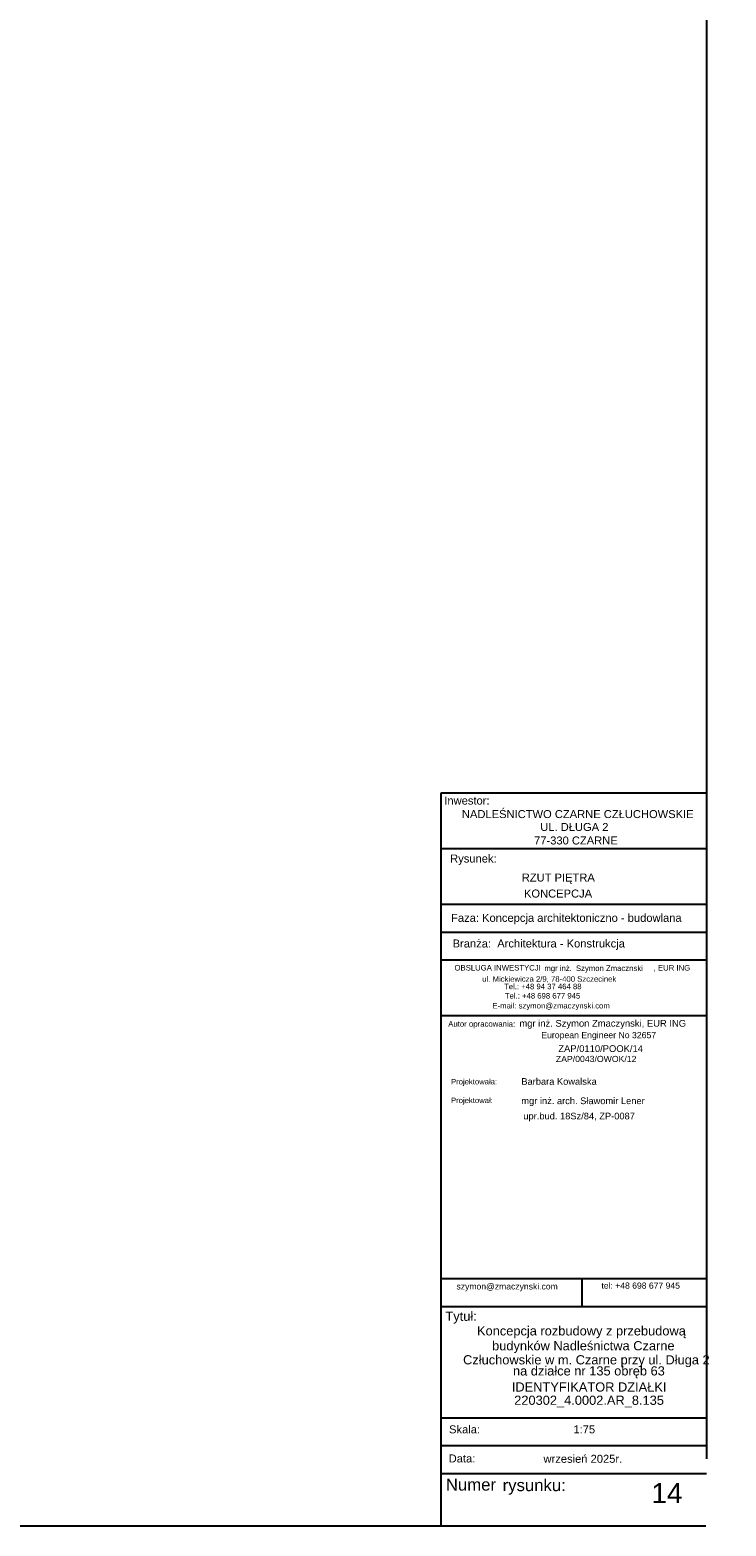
# Model space of a CAD drawing. Header units: inches. Extents: x 18535 to 24863, y 1480 to 5800.
# Tile 23 of 24: x 23858 to 24863, y 1480 to 3640. Entities that reach past the tile are written whole.
import ezdxf

# ---------------------------------------------------------------- set-up
doc = ezdxf.new("R2010")
doc.units = ezdxf.units.IN
doc.header["$MEASUREMENT"] = 0
doc.layers.add('AA_PRZ SCIANY ISTNIEJĄCE', color=7, linetype='Continuous')
doc.styles.add('GENERATED_STYLE_13', font='txt')

msp = doc.modelspace()

# ---------------------------------------------------------------- linework, layer by layer
at = {"layer": 'AA_PRZ SCIANY ISTNIEJĄCE', "color": 150, "linetype": 'Continuous'}
for p, q in [((24834.8, 5799.6), (24834.8, 1577.1)), ((24451.9, 2538.5), (24834.8, 2538.5)), ((24451.9, 1479.9), (24451.9, 2538.5)), ((24451.9, 2458.1), (24834.8, 2458.1)), ((24451.9, 2377.7), (24834.8, 2377.7)), ((24451.9, 2337.5), (24834.8, 2337.5)), ((24451.9, 2297.3), (24834.8, 2297.3)), ((24451.9, 2216.9), (24834.8, 2216.9)), ((24451.9, 1837.1), (24834.8, 1837.1)), ((24655.1, 1837.1), (24655.1, 1796.9)), ((24451.9, 1796.9), (24834.8, 1796.9)), ((24451.9, 1636.2), (24834.8, 1636.2)), ((24451.9, 1596), (24834.8, 1596)), ((24451.9, 1555.8), (24834.8, 1555.8)), ((24834, 1479.9), (18803, 1479.9))]:
    msp.add_line(p, q, dxfattribs=at)

# ---------------------------------------------------------------- texts
at = {"layer": 'AA_PRZ SCIANY ISTNIEJĄCE', "color": 150, "attachment_point": 7, "style": 'GENERATED_STYLE_13'}
for s, insert, char_height in [('\\A1;{\\fArial Europa Srodkowa|b0|i0|c0|p34; Inwestor:}', (24451.9, 2521.3), 11.526), ('\\A1;{\\fArial Europa Srodkowa|b0|i0|c0|p34;NADLEŚNICTWO CZARNE CZŁUCHOWSKIE}', (24481.8, 2501.8), 11.526), ('\\A1;{\\fArial Europa Srodkowa|b0|i0|c0|p34;UL. DŁUGA 2}', (24594.9, 2483.2), 11.526), ('\\A1;{\\fArial Europa Srodkowa|b0|i0|c0|p34;77-330 CZARNE}', (24586, 2463.7), 11.526), ('\\A1;{\\fArial Europa Srodkowa|b0|i0|c0|p34;Rysunek:}', (24464.8, 2434.3), 11.525), ('\\A1;{\\fArial Europa Srodkowa|b0|i0|c0|p34;RZUT PIĘTRA}', (24568.2, 2406.9), 11.525), ('\\A1;{\\fArial Europa Srodkowa|b0|i0|c0|p34;KONCEPCJA}', (24571.4, 2387.1), 11.525), ('\\A1;{\\fArial Europa Srodkowa|b0|i0|c0|p34;     Faza: Koncepcja architektoniczno - budowlana}', (24443.8, 2348.7), 11.526), ('\\A1;{\\fArial Europa Srodkowa|b0|i0|c0|p34; Branża:  Architektura - Konstrukcja}', (24463.9, 2311.7), 11.526), ('\\A1;{\\fArial Europa Srodkowa|b0|i0|c0|p34;OBSLUGA INWESTYCJI}', (24471.1, 2281.8), 7.988), ('\\A1;{\\fArial Europa Srodkowa|b0|i0|c0|p34;ul. Mickiewicza 2/9, 78-400 Szczecinek}', (24511.2, 2264.2), 7.988), ('\\A1;{\\fArial Europa Srodkowa|b0|i0|c0|p34; mgr inż.}', (24597.7, 2278.8), 7.988), ('\\A1;{\\fArial Europa Srodkowa|b0|i0|c0|p34;Szymon Zmacznski}', (24646.4, 2278.8), 7.988), ('\\A1;{\\fArial Europa Srodkowa|b0|i0|c0|p34;, EUR ING}', (24758.7, 2280.3), 7.988), ('\\A1;{\\fArial Europa Srodkowa|b0|i0|c0|p34;Tel.: +48 94 37 464 88}', (24542.6, 2254.8), 7.988), ('\\A1;{\\fArial Europa Srodkowa|b0|i0|c0|p34;Tel.: +48 698 677 945}', (24543.8, 2241.3), 7.988), ('\\A1;{\\fArial Europa Srodkowa|b0|i0|c0|p34;E-mail: szymon@zmaczynski.com}', (24525.9, 2224.7), 7.988), ('\\A1;{\\fArial Europa Srodkowa|b0|i0|c0|p34; Autor opracowania:}', (24458.9, 2198.4), 8.038), ('\\A1;{\\fArial Europa Srodkowa|b0|i0|c0|p34;mgr inż. Szymon Zmaczynski, EUR ING}', (24564.8, 2197.9), 9.719), ('\\A1;{\\fArial Europa Srodkowa|b0|i0|c0|p34;European Engineer No 32657}', (24596.4, 2181.5), 8.972), ('\\A1;{\\fArial Europa Srodkowa|b0|i0|c0|p34; ZAP/0110/POOK/14}', (24617.2, 2164.2), 9.719), ('\\A1;{\\fArial Europa Srodkowa|b0|i0|c0|p34;      ZAP/0043/OWOK/12}', (24596.6, 2149.6), 8.971), ('\\A1;{\\fArial Europa Srodkowa|b0|i0|c0|p34; Projektowała:}', (24463, 2115.1), 7.941), ('\\A1;{\\fArial Europa Srodkowa|b0|i0|c0|p34;Barbara Kowalska}', (24567.6, 2116.8), 9.601), ('\\A1;{\\fArial Europa Srodkowa|b0|i0|c0|p34; Projektował:}', (24463, 2088.1), 7.941), ('\\A1;{\\fArial Europa Srodkowa|b0|i0|c0|p34;mgr inż. arch. Sławomir Lener}', (24567.6, 2086.1), 9.601), ('\\A1;{\\fArial Europa Srodkowa|b0|i0|c0|p34; upr.bud. 18Sz/84, ZP-0087}', (24566.8, 2064.1), 9.601), ('\\A1;{\\fArial Europa Srodkowa|b0|i0|c0|p34;szymon@zmaczynski.com}', (24474, 1818.8), 8.875), ('\\A1;{\\fArial Europa Srodkowa|b0|i0|c0|p34; tel: +48 698 677 945}', (24679.8, 1822.5), 8.875), ('\\A1;{\\fArial Europa Srodkowa|b0|i0|c0|p34; Tytuł:}', (24452.9, 1772.2), 13.255), ('\\A1;{\\fArial Europa Srodkowa|b0|i0|c0|p34;Koncepcja rozbudowy z przebudową}', (24503.6, 1751.1), 13.255), ('\\A1;{\\fArial Europa Srodkowa|b0|i0|c0|p34;budynków Nadleśnictwa Czarne}', (24525.4, 1729.6), 13.255), ('\\A1;{\\fArial Europa Srodkowa|b0|i0|c0|p34;Człuchowskie w m. Czarne przy ul. Długa 2}', (24483.5, 1709.3), 13.255), ('\\A1;{\\fArial Europa Srodkowa|b0|i0|c0|p34;   na działce nr 135 obręb 63}', (24540.1, 1693.3), 13.255), ('\\A1;{\\fArial Europa Srodkowa|b0|i0|c0|p34;IDENTYFIKATOR DZIAŁKI}', (24553.9, 1673.9), 13.255), ('\\A1;{\\fArial Europa Srodkowa|b0|i0|c0|p34;220302_4.0002.AR_8.135}', (24557.3, 1651.1), 13.255), ('\\A1;{\\fArial Europa Srodkowa|b0|i0|c0|p34; Skala:}', (24458.7, 1613.6), 11.526), ('\\A1;{\\fArial Europa Srodkowa|b0|i0|c0|p34;1:75}', (24642.8, 1613.6), 11.526), ('\\A1;{\\fArial Europa Srodkowa|b0|i0|c0|p34; Data:}', (24458.2, 1571.6), 11.526), ('\\A1;{\\fArial Europa Srodkowa|b0|i0|c0|p34;           wrzesień 2025r.}', (24550.4, 1571.1), 11.526), ('\\A1;{\\fArial Europa Srodkowa|b0|i0|c0|p34; Numer}', (24451.9, 1530.9), 17.289), ('\\A1;{\\fArial Europa Srodkowa|b0|i0|c0|p34;rysunku:}', (24540.6, 1525.1), 17.289), ('\\A1;{\\fArial Europa Srodkowa|b0|i0|c0|p34;14}', (24755.4, 1513.1), 28.816)]:
    msp.add_mtext(s, dxfattribs=dict(at, insert=insert, char_height=char_height))

doc.saveas('drawing.dxf')
